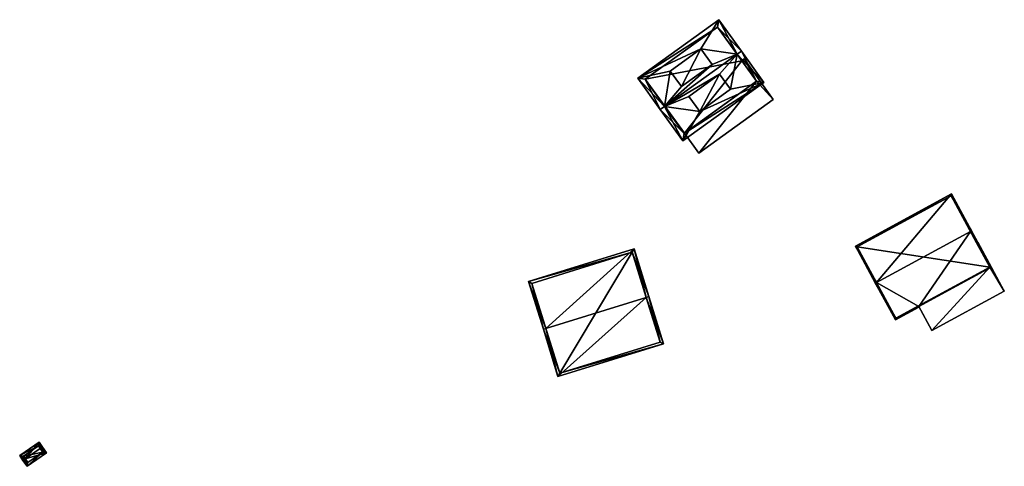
# Model space of a CAD drawing. Header units: inches. Extents: x 2523744 to 2528136, y 1148995 to 1152010.
# Tile 55 of 256: x 2523801 to 2523988, y 1150807 to 1150892. Entities that reach past the tile are written whole.
import ezdxf

# ---------------------------------------------------------------- set-up
doc = ezdxf.new("R2010")
doc.units = ezdxf.units.IN
doc.header["$MEASUREMENT"] = 0
doc.layers.add('Gebaeude Einzelhaus', color=10, linetype='Continuous')
doc.layers.add('Offenes Gebaeude', color=10, linetype='Continuous')

msp = doc.modelspace()

# ---------------------------------------------------------------- meshes
at = {"layer": 'Gebaeude Einzelhaus'}
mesh = msp.add_polyface(dxfattribs=at)
corners = [(2523923.237, 1150875.285, 470.899), (2523922.425, 1150874.7, 470.899), (2523926.726, 1150868.725, 467.968), (2523929.963, 1150874.293, 469.014), (2523942.146, 1150879.824, 467.968), (2523937.033, 1150885.216, 470.899), (2523937.844, 1150885.8, 470.899), (2523935.769, 1150878.556, 469.041), (2523933.696, 1150881.379, 470.435), (2523927.85, 1150877.17, 470.435), (2523933.556, 1150891.758, 467.968), (2523930.129, 1150886.238, 468.957), (2523918.136, 1150880.658, 467.968), (2523924.323, 1150881.974, 468.985), (2523932.31, 1150883.268, 470.429), (2523926.463, 1150879.059, 470.429), (2523930.129, 1150886.238, 470.418), (2523924.323, 1150881.974, 470.418), (2523929.963, 1150874.293, 470.445), (2523935.769, 1150878.556, 470.445), (2523940.751, 1150880.051, 468.366), (2523926.954, 1150870.121, 468.366), (2523933.329, 1150890.363, 468.367), (2523919.533, 1150880.43, 468.368), (2523937.931, 1150883.968, 465.368), (2523933.329, 1150890.363, 459.949), (2523940.751, 1150880.051, 465.368), (2523937.932, 1150883.968, 459.949), (2523919.533, 1150880.43, 459.949), (2523926.954, 1150870.121, 459.949), (2523927.02, 1150870.169, 465.368), (2523927.02, 1150870.169, 459.949), (2523940.751, 1150880.051, 459.949)]
mesh.append_faces([[corners[k] for k in face] for face in [(0, 21, 1), (23, 0, 1), (1, 21, 2), (22, 23, 12), (12, 23, 1), (10, 22, 12), (5, 22, 6), (20, 5, 6), (6, 22, 10), (4, 21, 20), (2, 21, 4), (4, 20, 6), (18, 8, 9), (18, 19, 8), (15, 16, 17), (15, 14, 16), (14, 5, 11), (0, 14, 15), (13, 0, 15), (14, 0, 5), (11, 12, 13), (13, 12, 0), (0, 12, 1), (10, 11, 5), (11, 10, 12), (5, 6, 10), (9, 0, 3), (0, 9, 8), (7, 5, 8), (8, 5, 0), (3, 4, 7), (7, 4, 5), (5, 4, 6), (2, 3, 0), (3, 2, 4), (0, 1, 2)]], dxfattribs={"color": 13})
mesh.append_faces([[corners[k] for k in face] for face in [(27, 28, 25), (27, 31, 28), (28, 31, 29), (27, 32, 31), (20, 30, 26), (30, 29, 31), (20, 21, 30), (30, 21, 29), (0, 29, 21), (0, 28, 29), (0, 23, 28), (23, 22, 28), (28, 22, 25), (25, 24, 27), (24, 20, 26), (24, 5, 20), (25, 22, 24), (24, 22, 5), (16, 14, 11), (8, 19, 7), (19, 3, 7), (19, 18, 3), (18, 9, 3), (15, 17, 13), (17, 11, 13), (17, 16, 11)]], dxfattribs={"color": 41})
mesh = msp.add_polyface(dxfattribs=at)
corners = [(2523940.751, 1150880.051, 465.368), (2523943.916, 1150876.609, 465.368), (2523938.384, 1150884.294, 465.368), (2523929.734, 1150866.399, 465.368), (2523937.931, 1150883.968, 465.368), (2523927.02, 1150870.169, 465.368), (2523938.384, 1150884.294, 459.949), (2523943.916, 1150876.609, 459.949), (2523937.932, 1150883.968, 459.949), (2523927.02, 1150870.169, 459.949), (2523929.734, 1150866.399, 459.949), (2523940.751, 1150880.051, 459.949)]
mesh.append_faces([[corners[k] for k in face] for face in [(3, 0, 5), (0, 2, 4), (3, 1, 0), (0, 1, 2)]], dxfattribs={"color": 13})
mesh.append_faces([[corners[k] for k in face] for face in [(6, 11, 8), (11, 10, 9), (6, 7, 11), (11, 7, 10), (1, 3, 7), (7, 3, 10), (10, 3, 9), (9, 3, 5), (6, 8, 2), (2, 8, 4), (2, 1, 6), (6, 1, 7)]], dxfattribs={"color": 41})
mesh = msp.add_polyface(dxfattribs=at)
corners = [(2523985.373, 1150844.72, 464.567), (2523981.606, 1150851.659, 467.193), (2523981.388, 1150851.54, 467.193), (2523971.578, 1150837.23, 464.567), (2523963.537, 1150841.848, 467.193), (2523967.128, 1150834.713, 464.538), (2523963.318, 1150841.729, 467.193), (2523971.62, 1150837.152, 464.538), (2523959.521, 1150848.72, 464.759), (2523977.81, 1150858.651, 464.759), (2523967.228, 1150835.051, 464.621), (2523985.078, 1150844.744, 464.621), (2523985.414, 1150844.645, 464.538), (2523977.71, 1150858.313, 464.835), (2523959.86, 1150848.62, 464.835), (2523977.71, 1150858.313, 457.585), (2523982.577, 1150849.35, 465.765), (2523985.078, 1150844.744, 457.585), (2523982.577, 1150849.35, 465.865), (2523985.078, 1150844.744, 464.606), (2523985.078, 1150844.744, 464.506), (2523959.86, 1150848.62, 457.585), (2523967.228, 1150835.051, 457.585), (2523971.501, 1150837.371, 464.506), (2523971.501, 1150837.371, 464.606)]
mesh.append_faces([[corners[k] for k in face] for face in [(8, 14, 6), (6, 14, 4), (13, 1, 2), (8, 9, 14), (14, 9, 13), (13, 9, 1), (0, 1, 12), (3, 11, 0), (0, 11, 1), (1, 11, 2), (6, 10, 5), (5, 10, 7), (7, 10, 3), (3, 10, 11), (6, 4, 10), (9, 2, 1), (8, 4, 9), (9, 4, 2), (8, 6, 4), (3, 5, 7), (3, 4, 5), (5, 4, 6), (0, 2, 3), (3, 2, 4), (0, 1, 2)]], dxfattribs={"color": 13})
mesh.append_faces([[corners[k] for k in face] for face in [(17, 22, 21), (17, 21, 15), (11, 24, 19), (23, 17, 20), (23, 22, 17), (11, 10, 24), (24, 10, 23), (23, 10, 22), (4, 22, 10), (4, 21, 22), (4, 14, 21), (14, 13, 21), (21, 13, 15), (17, 16, 20), (18, 11, 19), (16, 2, 18), (18, 2, 11), (17, 15, 16), (16, 15, 2), (2, 15, 13)]], dxfattribs={"color": 41})
mesh = msp.add_polyface(dxfattribs=at)
corners = [(2523900.671, 1150833.069, 468.645), (2523917.43, 1150848.186, 465.99), (2523897.388, 1150841.98, 465.99), (2523919.758, 1150838.98, 468.645), (2523920.236, 1150839.128, 468.645), (2523900.194, 1150832.921, 468.645), (2523902.97, 1150823.954, 465.99), (2523923.013, 1150830.16, 465.99), (2523917.1, 1150847.561, 466.13), (2523922.388, 1150830.49, 466.131), (2523898.013, 1150841.65, 466.13), (2523903.3, 1150824.579, 466.131), (2523922.388, 1150830.49, 458.054), (2523917.1, 1150847.561, 458.054), (2523898.013, 1150841.65, 458.054), (2523903.3, 1150824.579, 458.054)]
mesh.append_faces([[corners[k] for k in face] for face in [(7, 11, 9), (6, 11, 7), (0, 11, 5), (10, 0, 5), (5, 11, 6), (8, 10, 2), (2, 10, 5), (1, 8, 2), (3, 8, 4), (9, 3, 4), (7, 9, 4), (4, 8, 1), (3, 7, 4), (0, 6, 3), (3, 6, 7), (0, 5, 6), (0, 2, 5), (4, 1, 3), (3, 1, 0), (0, 1, 2)]], dxfattribs={"color": 13})
mesh.append_faces([[corners[k] for k in face] for face in [(13, 15, 14), (12, 15, 13), (9, 15, 12), (11, 15, 9), (14, 15, 0), (0, 15, 11), (10, 14, 0), (13, 14, 8), (8, 14, 10), (12, 13, 3), (3, 13, 8), (9, 12, 3)]], dxfattribs={"color": 41})
mesh = msp.add_polyface(dxfattribs=at)
corners = [(2523801.652, 1150808.291, 466.502), (2523804.291, 1150811.46, 465.505), (2523800.613, 1150808.913, 465.505), (2523804.508, 1150810.269, 466.502), (2523804.92, 1150810.554, 466.502), (2523801.24, 1150808.006, 466.502), (2523802.011, 1150806.891, 465.505), (2523805.691, 1150809.439, 465.505), (2523801.309, 1150808.786, 465.958), (2523804.165, 1150810.765, 465.957), (2523802.138, 1150807.588, 465.873), (2523804.996, 1150809.565, 465.872), (2523804.165, 1150810.765, 460.46), (2523804.996, 1150809.565, 460.46), (2523801.309, 1150808.786, 460.46), (2523802.138, 1150807.588, 460.46)]
mesh.append_faces([[corners[k] for k in face] for face in [(3, 9, 4), (11, 3, 4), (4, 9, 1), (7, 11, 4), (6, 10, 11), (6, 11, 7), (0, 10, 5), (8, 0, 5), (5, 10, 6), (9, 8, 2), (1, 9, 2), (2, 8, 5), (0, 7, 3), (3, 7, 4), (5, 6, 0), (0, 6, 7), (0, 2, 5), (4, 1, 3), (3, 1, 0), (0, 1, 2)]], dxfattribs={"color": 13})
mesh.append_faces([[corners[k] for k in face] for face in [(13, 15, 14), (13, 14, 12), (11, 15, 13), (10, 15, 11), (14, 15, 10), (0, 14, 10), (8, 14, 0), (12, 14, 9), (9, 14, 8), (3, 12, 9), (13, 12, 11), (11, 12, 3)]], dxfattribs={"color": 41})
at = {"layer": 'Offenes Gebaeude'}
mesh = msp.add_polyface(dxfattribs=at)
corners = [(2523985.078, 1150844.744, 464.606), (2523974.051, 1150832.675, 463.322), (2523987.846, 1150840.166, 463.322), (2523971.578, 1150837.23, 464.567), (2523985.373, 1150844.72, 464.567), (2523982.795, 1150849.468, 465.865), (2523982.577, 1150849.35, 465.865), (2523971.501, 1150837.371, 464.606), (2523987.846, 1150840.166, 463.222), (2523974.051, 1150832.675, 463.222), (2523982.795, 1150849.468, 465.765), (2523985.414, 1150844.645, 464.538), (2523985.415, 1150844.643, 464.538), (2523982.577, 1150849.35, 465.765), (2523971.501, 1150837.371, 464.506), (2523985.078, 1150844.744, 464.506)]
mesh.append_faces([[corners[k] for k in face] for face in [(3, 0, 7), (0, 5, 6), (0, 4, 5), (0, 2, 4), (3, 1, 0), (0, 1, 2)]], dxfattribs={"color": 13})
mesh.append_faces([[corners[k] for k in face] for face in [(10, 15, 13), (15, 9, 14), (10, 8, 15), (15, 8, 9), (3, 9, 1), (3, 14, 9), (3, 7, 14), (10, 13, 5), (5, 13, 6), (12, 4, 2), (11, 4, 12), (4, 10, 5), (10, 4, 11), (8, 12, 2), (8, 11, 12), (8, 10, 11), (2, 1, 8), (8, 1, 9)]], dxfattribs={"color": 41})

doc.saveas('drawing.dxf')
